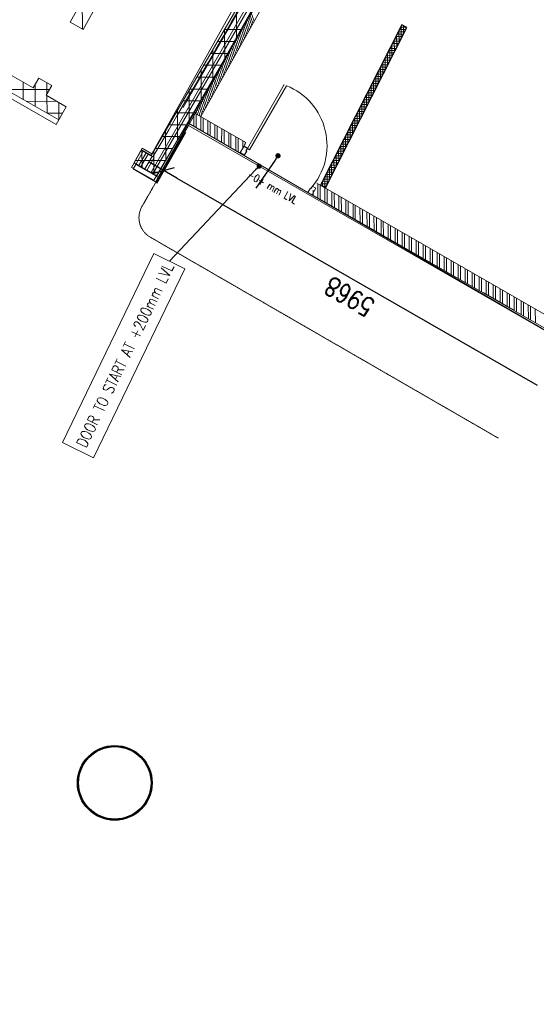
# Model space of a CAD drawing. Header units: millimetres. Extents: x 98667 to 994031, y -2704 to 533009.
# Tile 205 of 256: x 625942 to 632861, y 384505 to 397679. Entities that reach past the tile are written whole.
import ezdxf

# ---------------------------------------------------------------- set-up
doc = ezdxf.new("R2010")
doc.units = ezdxf.units.MM
for name, pattern in [('AP03000E0$0$HIDDEN', [9.525, 6.35, -3.175]), ('AP03000E0$0$HIDDENX2', [19.05, 12.7, -6.35]), ('DASHED2', [9.525, 6.35, -3.175]), ('sp00000g0$0$CENTER', [50.8, 31.75, -6.35, 6.35, -6.35])]:
    doc.linetypes.add(name, pattern=pattern)
doc.layers.add('0 COMMERCIAL RETAIL', color=7, linetype='Continuous', lineweight=0, true_color=0xff6bff)
for name, color, linetype in [('A-COL ENCLOUSER INNER', 1, 'Continuous'), ('A-COL ENCLOUSER OUTER', 6, 'Continuous'), ('ADIM', 9, 'Continuous'), ('at_Entity', 7, 'Continuous'), ('EQUPIMENT', 161, 'Continuous'), ('EX DASHED - 0.10', 8, 'DASHED2'), ('EX WALLS', 20, 'Continuous'), ('NEW DOORS', 1, 'Continuous'), ('sp00000g0$0$S-GRID', 1, 'sp00000g0$0$CENTER'), ('TBLK - Title Block', 7, 'Continuous')]:
    doc.layers.add(name, color=color, linetype=linetype)
for name, color, linetype, lineweight in [('A-WALL-FNSH', 1, 'Continuous', 15), ('A-WALL-PATT', 5, 'Continuous', 15), ('AP03000E0$0$A-FLOR-EDGE', 1, 'AP03000E0$0$HIDDENX2', 15), ('AP03000E0$0$A-WALL-FNSH', 1, 'Continuous', 15), ('AP03000W0$0$A-WALL-FNSH', 1, 'Continuous', 15), ('AP0300R00$0$I-ELEV-THIN', 2, 'Continuous', 25), ('AT-WALL FINISH', 73, 'Continuous', 9), ('WALL TILES', 127, 'Continuous', 0)]:
    doc.layers.add(name, color=color, linetype=linetype, lineweight=lineweight)
doc.layers.add('AP03000E0$0$A-Slab Edge Guide', color=55, linetype='Continuous', lineweight=15, plot=False)
doc.styles.add('HEAD$0$A-Q-CR-006$0$A-SP-00-L$0$ACAD-Skipper Package 1B$0$Standard', font='romans.shx', dxfattribs={"width": 0.8})
doc.styles.add('ROMANS', font='SIMPLEX.shx', dxfattribs={"width": 0.8})
doc.styles.add('SOM-TEXT', font='SIMPLEX.shx', dxfattribs={"width": 0.8})

msp = doc.modelspace()

# ---------------------------------------------------------------- linework, layer by layer
at = {"color": 251}
for p, q in [((631061, 397612, 0), (629971, 395465, 0)), ((631061, 397612, 0), (629971, 395465, 0)), ((631126, 397574, 0), (631061, 397612, 0)), ((631126, 397574, 0), (631061, 397612, 0)), ((630036, 395428, 0), (631126, 397574, 0)), ((630036, 395428, 0), (631126, 397574, 0)), ((629971, 395465, 0), (630036, 395428, 0)), ((629971, 395465, 0), (630036, 395428, 0))]:
    msp.add_line(p, q, dxfattribs=at)
at = {"color": 251, "linetype": 'ByBlock'}
msp.add_line((628046, 395560, 0), (627677, 395772, 0), dxfattribs=at)
at = {"color": 251, "linetype": 'ByBlock', "lineweight": -2}
for p, q in [((629383, 395830, 0), (629363, 395801, 0)), ((629383, 395830, 0), (629363, 395801, 0)), ((629125, 395694, 0), (629101, 395669, 0)), ((629125, 395694, 0), (629101, 395669, 0))]:
    msp.add_line(p, q, dxfattribs=at)
at = {"color": 251, "linetype": 'ByBlock', "const_width": 35, "elevation": 0}
for points in [[(629392, 395844, 1), (629412, 395873, 1)], [(629392, 395844, 1), (629412, 395873, 1)], [(629137, 395707, 1), (629161, 395732, 1)], [(629137, 395707, 1), (629161, 395732, 1)]]:
    msp.add_lwpolyline(points, format="xyb", close=True, dxfattribs=at)
at = {"color": 251, "lineweight": 0, "extrusion": (3.59877e-05, 5.00877e-05, 1)}
msp.add_arc((629196, 395995, 42), 862, 318.3284, 68.3369, dxfattribs=at)
msp.add_arc((629196, 395995, 42), 862, 318.3284, 68.3369, dxfattribs=at)
at = {"layer": '0 COMMERCIAL RETAIL', "color": 251}
for p, q in [((632387, 403755, 0), (628202, 396264, 0)), ((628193, 396298, 0), (633379, 393289, 0))]:
    msp.add_line(p, q, dxfattribs=at)
at = {"layer": 'A-COL ENCLOUSER INNER', "color": 251}
for radius in [494, 485]:
    msp.add_circle((627216, 387468), radius, dxfattribs=at)
at = {"layer": 'A-COL ENCLOUSER OUTER', "color": 251}
msp.add_circle((627216, 387468), 500, dxfattribs=at)
at = {"layer": 'A-WALL-FNSH', "color": 251, "linetype": 'ByBlock'}
for p, q in [((618690, 400693, 0), (626433, 396277, 0)), ((626467, 396338, 0), (626433, 396277, 0)), ((627475, 395763, 0), (627440, 395702, 0)), ((627440, 395702, 0), (627741, 395531)), ((627776, 395592), (627741, 395531))]:
    msp.add_line(p, q, dxfattribs=at)
at = {"layer": 'A-WALL-FNSH', "color": 251, "linetype": 'ByBlock', "lineweight": 0}
for p, q in [((627496, 395744, 0), (627461, 395684, 0)), ((627496, 395744, 0), (627461, 395684, 0)), ((627461, 395684, 0), (627762, 395512, 0)), ((627461, 395684, 0), (627762, 395512, 0)), ((627797, 395573, 0), (627762, 395512, 0)), ((627797, 395573, 0), (627762, 395512, 0))]:
    msp.add_line(p, q, dxfattribs=at)
at = {"layer": 'A-WALL-PATT', "color": 251, "linetype": 'Continuous', "lineweight": 20}
for p, q in [((628131, 396505, 0), (632434, 403954, 0)), ((628131, 396505, 0), (632434, 403954, 0)), ((627697, 395630, 0), (632254, 403517, 0)), ((627697, 395630, 0), (632254, 403517, 0)), ((627724, 395615, 0), (631041, 401355, 0)), ((627724, 395615, 0), (631041, 401355, 0)), ((627779, 395584, 0), (628615, 397031, 0)), ((627779, 395584, 0), (628615, 397031, 0)), ((627534, 395723, 0), (627634, 395896, 0)), ((627534, 395723, 0), (627634, 395896, 0)), ((627561, 395707, 0), (627662, 395881, 0)), ((627561, 395707, 0), (627662, 395881, 0)), ((627616, 395676, 0), (627716, 395850, 0)), ((627616, 395676, 0), (627716, 395850, 0)), ((627643, 395661, 0), (627743, 395834, 0)), ((627643, 395661, 0), (627743, 395834, 0))]:
    msp.add_line(p, q, dxfattribs=at)
at = {"layer": 'A-WALL-PATT', "color": 251, "lineweight": 0}
for p, q in [((627797, 395573, 0), (632387, 403755, 0)), ((627797, 395573, 0), (632387, 403755, 0)), ((628973, 396034, 0), (628281, 396432, 0)), ((628973, 396034, 0), (628281, 396432, 0)), ((628893, 395895, 0), (628201, 396293, 0)), ((628893, 395895, 0), (628201, 396293, 0)), ((628973, 396034, 0), (628893, 395895, 0)), ((628973, 396034, 0), (628893, 395895, 0)), ((627496, 395744, 0), (627797, 395573, 0)), ((627496, 395744, 0), (627797, 395573, 0)), ((633471, 393449, 0), (629920, 395490, 0)), ((633471, 393449, 0), (629920, 395490, 0)), ((633391, 393311, 0), (629847, 395347, 0)), ((633391, 393311, 0), (629847, 395347, 0))]:
    msp.add_line(p, q, dxfattribs=at)
at = {"layer": 'A-WALL-PATT', "color": 251, "extrusion": (-3.5204e-06, -6.35298e-06, 1)}
for p, q in [((629743, 398981, 0), (628684, 397137, 0)), ((626467, 396338, 0), (622745, 398461, 0)), ((627704, 395863, 0), (629029, 398135, 0)), ((626618, 397648, 0), (626820, 398007, 0)), ((626994, 397909, 0), (626793, 397550, 0)), ((626793, 397550, 0), (626618, 397648, 0)), ((624667, 397595, 0), (626125, 396767, 0)), ((628684, 397137, 0), (627776, 395591, 0)), ((626125, 396767, 0), (626198, 396897, 0)), ((626198, 396897, 0), (626372, 396800, 0)), ((626372, 396800, 0), (626298, 396668, 0)), ((626298, 396668, 0), (626565, 396512, 0)), ((626565, 396512, 0), (626467, 396338, 0)), ((627475, 395763, 0), (627573, 395937, 0)), ((627573, 395937, 0), (627704, 395863, 0)), ((627776, 395591, 0), (627475, 395763, 0))]:
    msp.add_line(p, q, dxfattribs=at)
at = {"layer": 'A-WALL-PATT', "color": 251, "linetype": 'Continuous', "extrusion": (6.63288e-08, 1.183e-07, 1)}
for p, q in [((626782, 397556, 0), (626781, 397938, 0)), ((628846, 397419, 0), (628845, 397819, 0)), ((626623, 397645, 0), (626623, 397656, 0)), ((628686, 397546, 0), (628919, 397546, 0)), ((628688, 397144, 0), (628687, 397548, 0)), ((628593, 397387, 0), (628828, 397387, 0)), ((628500, 397228, 0), (628737, 397228, 0)), ((628530, 396875, 0), (628529, 397277, 0)), ((628372, 396606, 0), (628371, 397006, 0)), ((628408, 397069, 0), (628644, 397069, 0)), ((625991, 396609, 0), (625990, 396843, 0)), ((626150, 396519, 0), (626149, 396811, 0)), ((626308, 396686, 0), (626308, 396836, 0)), ((628315, 396910, 0), (628551, 396910, 0)), ((625755, 396744, 0), (626342, 396746, 0)), ((628214, 396337, 0), (628213, 396735, 0)), ((628222, 396751, 0), (628458, 396751, 0)), ((626032, 396586, 0), (626437, 396587, 0)), ((626309, 396428, 0), (626308, 396662, 0)), ((626468, 396339, 0), (626467, 396569, 0)), ((628129, 396592, 0), (628364, 396592, 0)), ((626309, 396428, 0), (626518, 396429, 0)), ((628037, 396433, 0), (628271, 396433, 0)), ((628056, 396069, 0), (628055, 396464, 0)), ((627898, 395800, 0), (627897, 396194, 0)), ((627944, 396274, 0), (628177, 396274, 0)), ((627851, 396115, 0), (628084, 396115, 0)), ((627581, 395702, 0), (627580, 395933, 0)), ((627740, 395612, 0), (627739, 395923, 0)), ((627759, 395956, 0), (627990, 395956, 0)), ((627494, 395796, 0), (627897, 395797, 0)), ((627694, 395638, 0), (627803, 395638, 0))]:
    msp.add_line(p, q, dxfattribs=at)
at = {"layer": 'A-WALL-PATT', "color": 251, "linetype": 'Continuous'}
for p, q in [((631065, 397609, 0), (631059, 397609, 0)), ((631065, 397609, 0), (631059, 397609, 0)), ((630991, 397308, 0), (630990, 397473, 0)), ((630991, 397308, 0), (630990, 397473, 0)), ((631080, 397484, 0), (630996, 397484, 0)), ((631080, 397484, 0), (630996, 397484, 0)), ((631096, 397516, 0), (631012, 397515, 0)), ((631096, 397516, 0), (631012, 397515, 0)), ((631022, 397369, 0), (631021, 397534, 0)), ((631022, 397369, 0), (631021, 397534, 0)), ((631112, 397547, 0), (631027, 397547, 0)), ((631112, 397547, 0), (631027, 397547, 0)), ((631119, 397578, 0), (631043, 397578, 0)), ((631119, 397578, 0), (631043, 397578, 0)), ((631053, 397431, 0), (631052, 397596, 0)), ((631053, 397431, 0), (631052, 397596, 0)), ((631084, 397492, 0), (631084, 397599, 0)), ((631084, 397492, 0), (631084, 397599, 0)), ((631115, 397553, 0), (631115, 397581, 0)), ((631115, 397553, 0), (631115, 397581, 0)), ((630928, 397186, 0), (630928, 397351, 0)), ((630928, 397186, 0), (630928, 397351, 0)), ((631016, 397359, 0), (630932, 397359, 0)), ((631016, 397359, 0), (630932, 397359, 0)), ((631032, 397390, 0), (630948, 397390, 0)), ((631032, 397390, 0), (630948, 397390, 0)), ((630960, 397247, 0), (630959, 397412, 0)), ((630960, 397247, 0), (630959, 397412, 0)), ((631048, 397422, 0), (630964, 397421, 0)), ((631048, 397422, 0), (630964, 397421, 0)), ((631064, 397453, 0), (630980, 397453, 0)), ((631064, 397453, 0), (630980, 397453, 0)), ((630866, 397063, 0), (630866, 397228, 0)), ((630866, 397063, 0), (630866, 397228, 0)), ((630953, 397234, 0), (630869, 397234, 0)), ((630953, 397234, 0), (630869, 397234, 0)), ((630969, 397265, 0), (630885, 397265, 0)), ((630969, 397265, 0), (630885, 397265, 0)), ((630897, 397124, 0), (630897, 397289, 0)), ((630897, 397124, 0), (630897, 397289, 0)), ((630985, 397296, 0), (630900, 397296, 0)), ((630985, 397296, 0), (630900, 397296, 0)), ((631001, 397328, 0), (630916, 397327, 0)), ((631001, 397328, 0), (630916, 397327, 0)), ((630873, 397077, 0), (630789, 397077, 0)), ((630873, 397077, 0), (630789, 397077, 0)), ((630804, 396941, 0), (630804, 397106, 0)), ((630804, 396941, 0), (630804, 397106, 0)), ((630889, 397109, 0), (630805, 397108, 0)), ((630889, 397109, 0), (630805, 397108, 0)), ((630905, 397140, 0), (630821, 397140, 0)), ((630905, 397140, 0), (630821, 397140, 0)), ((630835, 397002, 0), (630835, 397167, 0)), ((630835, 397002, 0), (630835, 397167, 0)), ((630921, 397171, 0), (630837, 397171, 0)), ((630921, 397171, 0), (630837, 397171, 0)), ((630937, 397203, 0), (630853, 397202, 0)), ((630937, 397203, 0), (630853, 397202, 0)), ((630810, 396952, 0), (630726, 396952, 0)), ((630810, 396952, 0), (630726, 396952, 0)), ((630742, 396818, 0), (630742, 396983, 0)), ((630826, 396983, 0), (630742, 396983, 0)), ((630742, 396818, 0), (630742, 396983, 0)), ((630826, 396983, 0), (630742, 396983, 0)), ((630842, 397015, 0), (630758, 397015, 0)), ((630842, 397015, 0), (630758, 397015, 0)), ((630858, 397046, 0), (630773, 397046, 0)), ((630858, 397046, 0), (630773, 397046, 0)), ((630773, 396879, 0), (630773, 397044, 0)), ((630773, 396879, 0), (630773, 397044, 0)), ((630746, 396827, 0), (630662, 396827, 0)), ((630746, 396827, 0), (630662, 396827, 0)), ((630762, 396858, 0), (630678, 396858, 0)), ((630762, 396858, 0), (630678, 396858, 0)), ((630680, 396696, 0), (630679, 396861, 0)), ((630680, 396696, 0), (630679, 396861, 0)), ((630778, 396890, 0), (630694, 396889, 0)), ((630778, 396890, 0), (630694, 396889, 0)), ((630711, 396757, 0), (630710, 396922, 0)), ((630711, 396757, 0), (630710, 396922, 0)), ((630794, 396921, 0), (630710, 396921, 0)), ((630794, 396921, 0), (630710, 396921, 0)), ((630683, 396702, 0), (630599, 396702, 0)), ((630683, 396702, 0), (630599, 396702, 0)), ((630699, 396733, 0), (630615, 396733, 0)), ((630699, 396733, 0), (630615, 396733, 0)), ((630618, 396573, 0), (630617, 396738, 0)), ((630618, 396573, 0), (630617, 396738, 0)), ((630715, 396764, 0), (630630, 396764, 0)), ((630715, 396764, 0), (630630, 396764, 0)), ((630731, 396796, 0), (630646, 396795, 0)), ((630731, 396796, 0), (630646, 396795, 0)), ((630649, 396635, 0), (630648, 396799, 0)), ((630649, 396635, 0), (630648, 396799, 0)), ((630524, 396390, 0), (630524, 396554, 0)), ((630524, 396390, 0), (630524, 396554, 0)), ((630619, 396577, 0), (630535, 396576, 0)), ((630619, 396577, 0), (630535, 396576, 0)), ((630635, 396608, 0), (630551, 396608, 0)), ((630635, 396608, 0), (630551, 396608, 0)), ((630556, 396451, 0), (630555, 396616, 0)), ((630556, 396451, 0), (630555, 396616, 0)), ((630651, 396639, 0), (630567, 396639, 0)), ((630651, 396639, 0), (630567, 396639, 0)), ((630667, 396671, 0), (630583, 396670, 0)), ((630667, 396671, 0), (630583, 396670, 0)), ((630587, 396512, 0), (630586, 396677, 0)), ((630587, 396512, 0), (630586, 396677, 0)), ((628273, 396252, 0), (628273, 396421, 0)), ((628273, 396252, 0), (628273, 396421, 0)), ((628304, 396234, 0), (628304, 396419, 0)), ((628304, 396234, 0), (628304, 396419, 0)), ((630540, 396420, 0), (630456, 396420, 0)), ((630540, 396420, 0), (630456, 396420, 0)), ((630462, 396267, 0), (630462, 396432, 0)), ((630462, 396267, 0), (630462, 396432, 0)), ((630556, 396451, 0), (630472, 396451, 0)), ((630556, 396451, 0), (630472, 396451, 0)), ((630572, 396483, 0), (630488, 396483, 0)), ((630572, 396483, 0), (630488, 396483, 0)), ((630493, 396328, 0), (630493, 396493, 0)), ((630493, 396328, 0), (630493, 396493, 0)), ((630588, 396514, 0), (630503, 396514, 0)), ((630588, 396514, 0), (630503, 396514, 0)), ((630604, 396545, 0), (630519, 396545, 0)), ((630604, 396545, 0), (630519, 396545, 0)), ((628210, 396288, 0), (628210, 396310, 0)), ((628210, 396288, 0), (628210, 396310, 0)), ((628366, 396198, 0), (628366, 396383, 0)), ((628366, 396198, 0), (628366, 396383, 0)), ((628398, 396180, 0), (628398, 396365, 0)), ((628398, 396180, 0), (628398, 396365, 0)), ((628460, 396144, 0), (628460, 396329, 0)), ((628460, 396144, 0), (628460, 396329, 0)), ((628491, 396126, 0), (628491, 396311, 0)), ((628491, 396126, 0), (628491, 396311, 0)), ((630477, 396295, 0), (630392, 396295, 0)), ((630477, 396295, 0), (630392, 396295, 0)), ((630400, 396145, 0), (630400, 396309, 0)), ((630400, 396145, 0), (630400, 396309, 0)), ((630492, 396326, 0), (630408, 396326, 0)), ((630492, 396326, 0), (630408, 396326, 0)), ((630508, 396358, 0), (630424, 396357, 0)), ((630508, 396358, 0), (630424, 396357, 0)), ((630431, 396206, 0), (630431, 396371, 0)), ((630431, 396206, 0), (630431, 396371, 0)), ((630524, 396389, 0), (630440, 396389, 0)), ((630524, 396389, 0), (630440, 396389, 0)), ((628554, 396090, 0), (628554, 396275, 0)), ((628554, 396090, 0), (628554, 396275, 0)), ((628585, 396073, 0), (628585, 396257, 0)), ((628585, 396073, 0), (628585, 396257, 0)), ((628647, 396037, 0), (628648, 396221, 0)), ((628647, 396037, 0), (628648, 396221, 0)), ((628679, 396019, 0), (628679, 396203, 0)), ((628679, 396019, 0), (628679, 396203, 0)), ((628741, 395983, 0), (628741, 396167, 0)), ((628741, 395983, 0), (628741, 396167, 0)), ((630413, 396170, 0), (630329, 396170, 0)), ((630413, 396170, 0), (630329, 396170, 0)), ((630338, 396022, 0), (630338, 396187, 0)), ((630338, 396022, 0), (630338, 396187, 0)), ((630429, 396201, 0), (630345, 396201, 0)), ((630429, 396201, 0), (630345, 396201, 0)), ((630445, 396232, 0), (630361, 396232, 0)), ((630445, 396232, 0), (630361, 396232, 0)), ((630369, 396083, 0), (630369, 396248, 0)), ((630369, 396083, 0), (630369, 396248, 0)), ((630461, 396264, 0), (630376, 396263, 0)), ((630461, 396264, 0), (630376, 396263, 0)), ((628772, 395965, 0), (628772, 396149, 0)), ((628772, 395965, 0), (628772, 396149, 0)), ((628835, 395929, 0), (628835, 396113, 0)), ((628835, 395929, 0), (628835, 396113, 0)), ((628866, 395911, 0), (628866, 396095, 0)), ((628866, 395911, 0), (628866, 396095, 0)), ((628929, 395957, 0), (628929, 396059, 0)), ((628929, 395957, 0), (628929, 396059, 0)), ((628960, 396011, 0), (628960, 396042, 0)), ((628960, 396011, 0), (628960, 396042, 0)), ((630349, 396045, 0), (630265, 396044, 0)), ((630349, 396045, 0), (630265, 396044, 0)), ((630276, 395900, 0), (630275, 396064, 0)), ((630276, 395900, 0), (630275, 396064, 0)), ((630365, 396076, 0), (630281, 396076, 0)), ((630365, 396076, 0), (630281, 396076, 0)), ((630381, 396107, 0), (630297, 396107, 0)), ((630381, 396107, 0), (630297, 396107, 0)), ((630307, 395961, 0), (630306, 396126, 0)), ((630307, 395961, 0), (630306, 396126, 0)), ((630397, 396139, 0), (630313, 396138, 0)), ((630397, 396139, 0), (630313, 396138, 0)), ((630270, 395888, 0), (630186, 395888, 0)), ((630270, 395888, 0), (630186, 395888, 0)), ((630286, 395919, 0), (630202, 395919, 0)), ((630286, 395919, 0), (630202, 395919, 0)), ((630214, 395777, 0), (630213, 395942, 0)), ((630214, 395777, 0), (630213, 395942, 0)), ((630302, 395951, 0), (630218, 395951, 0)), ((630302, 395951, 0), (630218, 395951, 0)), ((630318, 395982, 0), (630233, 395982, 0)), ((630318, 395982, 0), (630233, 395982, 0)), ((630245, 395838, 0), (630244, 396003, 0)), ((630245, 395838, 0), (630244, 396003, 0)), ((630334, 396013, 0), (630249, 396013, 0)), ((630334, 396013, 0), (630249, 396013, 0)), ((630120, 395593, 0), (630120, 395758, 0)), ((630120, 395593, 0), (630120, 395758, 0)), ((630207, 395763, 0), (630122, 395763, 0)), ((630207, 395763, 0), (630122, 395763, 0)), ((630222, 395794, 0), (630138, 395794, 0)), ((630222, 395794, 0), (630138, 395794, 0)), ((630152, 395655, 0), (630151, 395819, 0)), ((630152, 395655, 0), (630151, 395819, 0)), ((630238, 395826, 0), (630154, 395825, 0)), ((630238, 395826, 0), (630154, 395825, 0)), ((630254, 395857, 0), (630170, 395857, 0)), ((630254, 395857, 0), (630170, 395857, 0)), ((630183, 395716, 0), (630182, 395881, 0)), ((630183, 395716, 0), (630182, 395881, 0)), ((630058, 395471, 0), (630058, 395636, 0)), ((630058, 395471, 0), (630058, 395636, 0)), ((630143, 395638, 0), (630059, 395638, 0)), ((630143, 395638, 0), (630059, 395638, 0)), ((630159, 395669, 0), (630075, 395669, 0)), ((630159, 395669, 0), (630075, 395669, 0)), ((630089, 395532, 0), (630089, 395697, 0)), ((630089, 395532, 0), (630089, 395697, 0)), ((630175, 395700, 0), (630091, 395700, 0)), ((630175, 395700, 0), (630091, 395700, 0)), ((630191, 395732, 0), (630106, 395731, 0)), ((630191, 395732, 0), (630106, 395731, 0)), ((630080, 395513, 0), (629995, 395512, 0)), ((630080, 395513, 0), (629995, 395512, 0)), ((629996, 395451, 0), (629996, 395513, 0)), ((629996, 395451, 0), (629996, 395513, 0)), ((630095, 395544, 0), (630011, 395544, 0)), ((630095, 395544, 0), (630011, 395544, 0)), ((630111, 395575, 0), (630027, 395575, 0)), ((630111, 395575, 0), (630027, 395575, 0)), ((630027, 395433, 0), (630027, 395574, 0)), ((630027, 395433, 0), (630027, 395574, 0)), ((630127, 395606, 0), (630043, 395606, 0)), ((630127, 395606, 0), (630043, 395606, 0)), ((629874, 395332, 0), (629874, 395399, 0)), ((629874, 395332, 0), (629874, 395399, 0)), ((629937, 395296, 0), (629936, 395481, 0)), ((629937, 395296, 0), (629936, 395481, 0)), ((629968, 395278, 0), (629967, 395463, 0)), ((629968, 395278, 0), (629967, 395463, 0)), ((630064, 395481, 0), (629979, 395481, 0)), ((630064, 395481, 0), (629979, 395481, 0)), ((630048, 395450, 0), (629998, 395450, 0)), ((630048, 395450, 0), (629998, 395450, 0)), ((630030, 395242, 0), (630030, 395427, 0)), ((630030, 395242, 0), (630030, 395427, 0)), ((630062, 395224, 0), (630061, 395409, 0)), ((630062, 395224, 0), (630061, 395409, 0)), ((630124, 395188, 0), (630124, 395373, 0)), ((630124, 395188, 0), (630124, 395373, 0)), ((630156, 395170, 0), (630155, 395355, 0)), ((630156, 395170, 0), (630155, 395355, 0)), ((630218, 395134, 0), (630218, 395319, 0)), ((630218, 395134, 0), (630218, 395319, 0)), ((630250, 395116, 0), (630249, 395301, 0)), ((630250, 395116, 0), (630249, 395301, 0)), ((630312, 395080, 0), (630312, 395265, 0)), ((630312, 395080, 0), (630312, 395265, 0)), ((630343, 395062, 0), (630343, 395247, 0)), ((630343, 395062, 0), (630343, 395247, 0)), ((630406, 395026, 0), (630406, 395211, 0)), ((630406, 395026, 0), (630406, 395211, 0)), ((630437, 395008, 0), (630437, 395193, 0)), ((630437, 395008, 0), (630437, 395193, 0)), ((630500, 394972, 0), (630499, 395157, 0)), ((630500, 394972, 0), (630499, 395157, 0)), ((630531, 394954, 0), (630531, 395139, 0)), ((630531, 394954, 0), (630531, 395139, 0)), ((630594, 394918, 0), (630593, 395103, 0)), ((630594, 394918, 0), (630593, 395103, 0)), ((630625, 394900, 0), (630625, 395085, 0)), ((630625, 394900, 0), (630625, 395085, 0)), ((630688, 394864, 0), (630687, 395049, 0)), ((630688, 394864, 0), (630687, 395049, 0)), ((630719, 394846, 0), (630719, 395031, 0)), ((630719, 394846, 0), (630719, 395031, 0)), ((630782, 394810, 0), (630781, 394995, 0)), ((630782, 394810, 0), (630781, 394995, 0)), ((630813, 394792, 0), (630812, 394977, 0)), ((630813, 394792, 0), (630812, 394977, 0)), ((630876, 394756, 0), (630875, 394941, 0)), ((630876, 394756, 0), (630875, 394941, 0)), ((630907, 394738, 0), (630906, 394923, 0)), ((630907, 394738, 0), (630906, 394923, 0)), ((630969, 394702, 0), (630969, 394887, 0)), ((630969, 394702, 0), (630969, 394887, 0)), ((631001, 394684, 0), (631000, 394869, 0)), ((631001, 394684, 0), (631000, 394869, 0)), ((631063, 394648, 0), (631063, 394833, 0)), ((631063, 394648, 0), (631063, 394833, 0)), ((631095, 394630, 0), (631094, 394815, 0)), ((631095, 394630, 0), (631094, 394815, 0)), ((631157, 394594, 0), (631157, 394779, 0)), ((631157, 394594, 0), (631157, 394779, 0)), ((631189, 394576, 0), (631188, 394761, 0)), ((631189, 394576, 0), (631188, 394761, 0)), ((631251, 394540, 0), (631251, 394725, 0)), ((631251, 394540, 0), (631251, 394725, 0)), ((631282, 394522, 0), (631282, 394707, 0)), ((631282, 394522, 0), (631282, 394707, 0)), ((631345, 394486, 0), (631345, 394671, 0)), ((631345, 394486, 0), (631345, 394671, 0)), ((631376, 394468, 0), (631376, 394653, 0)), ((631376, 394468, 0), (631376, 394653, 0)), ((631439, 394432, 0), (631438, 394617, 0)), ((631439, 394432, 0), (631438, 394617, 0)), ((631470, 394414, 0), (631470, 394599, 0)), ((631470, 394414, 0), (631470, 394599, 0)), ((631533, 394378, 0), (631532, 394563, 0)), ((631533, 394378, 0), (631532, 394563, 0)), ((631564, 394360, 0), (631564, 394545, 0)), ((631564, 394360, 0), (631564, 394545, 0)), ((631627, 394324, 0), (631626, 394509, 0)), ((631627, 394324, 0), (631626, 394509, 0)), ((631658, 394307, 0), (631658, 394491, 0)), ((631658, 394307, 0), (631658, 394491, 0)), ((631721, 394271, 0), (631720, 394455, 0)), ((631721, 394271, 0), (631720, 394455, 0)), ((631752, 394253, 0), (631751, 394437, 0)), ((631752, 394253, 0), (631751, 394437, 0)), ((631815, 394217, 0), (631814, 394401, 0)), ((631815, 394217, 0), (631814, 394401, 0)), ((631846, 394199, 0), (631845, 394383, 0)), ((631846, 394199, 0), (631845, 394383, 0)), ((631908, 394163, 0), (631908, 394347, 0)), ((631908, 394163, 0), (631908, 394347, 0)), ((631940, 394145, 0), (631939, 394329, 0)), ((631940, 394145, 0), (631939, 394329, 0)), ((632002, 394109, 0), (632002, 394293, 0)), ((632002, 394109, 0), (632002, 394293, 0)), ((632034, 394091, 0), (632033, 394275, 0)), ((632034, 394091, 0), (632033, 394275, 0)), ((632096, 394055, 0), (632096, 394240, 0)), ((632096, 394055, 0), (632096, 394240, 0)), ((632128, 394037, 0), (632127, 394222, 0)), ((632128, 394037, 0), (632127, 394222, 0)), ((632190, 394001, 0), (632190, 394186, 0)), ((632190, 394001, 0), (632190, 394186, 0)), ((632222, 393983, 0), (632221, 394168, 0)), ((632222, 393983, 0), (632221, 394168, 0)), ((632284, 393947, 0), (632284, 394132, 0)), ((632284, 393947, 0), (632284, 394132, 0)), ((632315, 393929, 0), (632315, 394114, 0)), ((632315, 393929, 0), (632315, 394114, 0)), ((632378, 393893, 0), (632377, 394078, 0)), ((632378, 393893, 0), (632377, 394078, 0)), ((632409, 393875, 0), (632409, 394060, 0)), ((632409, 393875, 0), (632409, 394060, 0)), ((632472, 393839, 0), (632471, 394024, 0)), ((632472, 393839, 0), (632471, 394024, 0)), ((632503, 393821, 0), (632503, 394006, 0)), ((632503, 393821, 0), (632503, 394006, 0)), ((632566, 393785, 0), (632565, 393970, 0)), ((632566, 393785, 0), (632565, 393970, 0)), ((632597, 393767, 0), (632597, 393952, 0)), ((632597, 393767, 0), (632597, 393952, 0)), ((632660, 393731, 0), (632659, 393916, 0)), ((632660, 393731, 0), (632659, 393916, 0)), ((632691, 393713, 0), (632690, 393898, 0)), ((632691, 393713, 0), (632690, 393898, 0)), ((632754, 393677, 0), (632753, 393862, 0)), ((632754, 393677, 0), (632753, 393862, 0)), ((632785, 393659, 0), (632784, 393844, 0)), ((632785, 393659, 0), (632784, 393844, 0)), ((632848, 393623, 0), (632847, 393808, 0)), ((632848, 393623, 0), (632847, 393808, 0))]:
    msp.add_line(p, q, dxfattribs=at)
at = {"layer": 'ADIM', "color": 251, "linetype": 'ByBlock'}
msp.add_line((628009, 395697, 0), (627736, 395623, 0), dxfattribs=at)
at = {"layer": 'AP03000E0$0$A-FLOR-EDGE', "color": 251, "linetype": 'AP03000E0$0$HIDDEN'}
msp.add_arc((459073, 495000), 179716, 311, 11.47253, dxfattribs=at)
at = {"layer": 'AP03000E0$0$A-Slab Edge Guide', "color": 251, "linetype": 'AP03000E0$0$HIDDEN'}
msp.add_arc((459073, 495000), 180466, 311, 11.42421, dxfattribs=at)
at = {"layer": 'AP03000E0$0$A-WALL-FNSH', "color": 251, "linetype": 'AP03000E0$0$HIDDEN'}
for radius, end in [(179861, 11.46315), (179866, 11.46283)]:
    msp.add_arc((459073, 495000), radius, 311, end, dxfattribs=at)
at = {"layer": 'AP03000W0$0$A-WALL-FNSH', "color": 251, "lineweight": 0, "extrusion": (3.94922e-07, 7.77907e-07, -1)}
for p, q in [((628832, 397883, 0), (627714, 395885, 0)), ((628832, 397883, 0), (627714, 395885, 0)), ((627470, 395759, 0), (627584, 395959, 0)), ((627470, 395759, 0), (627584, 395959, 0)), ((627714, 395885, 0), (627584, 395959, 0)), ((627714, 395885, 0), (627584, 395959, 0))]:
    msp.add_line(p, q, dxfattribs=at)
at = {"layer": 'AP0300R00$0$I-ELEV-THIN', "color": 251, "lineweight": 0}
for p, q in [((627879, 395700, 0), (628202, 396264, 0)), ((627879, 395700, 0), (628202, 396264, 0)), ((627879, 395700, 0), (628202, 396264, 0)), ((627879, 395700, 0), (628202, 396264, 0)), ((628202, 396264, 0), (633379, 393289, 0)), ((628202, 396264, 0), (633379, 393289, 0)), ((628202, 396264, 0), (633379, 393289, 0)), ((628202, 396264, 0), (633379, 393289, 0))]:
    msp.add_line(p, q, dxfattribs=at)
at = {"layer": 'AT-WALL FINISH', "color": 251, "lineweight": 0}
msp.add_line((632552, 393797, 0), (632150, 394028, 0), dxfattribs=at)
msp.add_line((632552, 393797, 0), (632150, 394028, 0), dxfattribs=at)
at = {"layer": 'EQUPIMENT', "color": 251}
msp.add_line((629363, 395801, 0), (629103, 395425, 0), dxfattribs=at)
msp.add_line((629363, 395801, 0), (629103, 395425, 0), dxfattribs=at)
at = {"layer": 'EX DASHED - 0.10', "color": 251, "lineweight": 0}
msp.add_line((627580, 395180, 0), (627879, 395700, 0), dxfattribs=at)
msp.add_line((627580, 395180, 0), (627879, 395700, 0), dxfattribs=at)
msp.add_line((627580, 395180, 0), (627879, 395700, 0), dxfattribs=at)
at = {"layer": 'EX DASHED - 0.10', "color": 251, "lineweight": 0, "ltscale": 0.1}
msp.add_line((632356, 392078, 0), (627690, 394770, 0), dxfattribs=at)
at = {"layer": 'EX DASHED - 0.10', "color": 251, "lineweight": 0}
msp.add_arc((627840, 395030, 0), 300, 150.1158, 195.1158, dxfattribs=at)
msp.add_arc((627840, 395030, 0), 300, 150.1158, 195.1158, dxfattribs=at)
msp.add_arc((627840, 395030, 0), 300, 150.1158, 195.1158, dxfattribs=at)
msp.add_arc((627840, 395030, 0), 300, 150.1158, 195.1158, dxfattribs=at)
at = {"layer": 'EX DASHED - 0.10', "color": 251, "lineweight": 0, "ltscale": 0.1}
msp.add_arc((627840, 395030, 0), 300, 195.1158, 240.1158, dxfattribs=at)
msp.add_arc((627840, 395030, 0), 300, 195.1158, 240.1158, dxfattribs=at)
msp.add_arc((627840, 395030, 0), 300, 195.1158, 240.1158, dxfattribs=at)
msp.add_arc((627840, 395030, 0), 300, 195.1158, 240.1158, dxfattribs=at)
at = {"layer": 'EX WALLS', "color": 251, "lineweight": 0}
for p, q in [((632484, 403928, 0), (627797, 395573, 0)), ((632484, 403928, 0), (627797, 395573, 0)), ((632428, 403623, 0), (628366, 396383, 0)), ((632428, 403623, 0), (628366, 396383, 0)), ((627725, 395844, 0), (627595, 395918, 0)), ((627725, 395844, 0), (627595, 395918, 0)), ((627797, 395573, 0), (627496, 395744, 0)), ((627797, 395573, 0), (627496, 395744, 0)), ((629101, 395669, 0), (627948, 394448, 0)), ((629101, 395669, 0), (627948, 394448, 0)), ((626516, 392021, 0), (627740, 394549, 0)), ((626516, 392021, 0), (627740, 394549, 0)), ((627740, 394549, 0), (628156, 394348, 0)), ((627740, 394549, 0), (628156, 394348, 0)), ((628156, 394348, 0), (626932, 391819, 0)), ((628156, 394348, 0), (626932, 391819, 0)), ((632552, 393797, 0), (632150, 394028, 0)), ((632552, 393797, 0), (632150, 394028, 0)), ((626932, 391819, 0), (626516, 392021, 0)), ((626932, 391819, 0), (626516, 392021, 0))]:
    msp.add_line(p, q, dxfattribs=at)
at = {"layer": 'EX WALLS', "color": 251, "lineweight": 0, "extrusion": (3.94922e-07, 7.77907e-07, -1)}
msp.add_line((627496, 395744, 0), (627595, 395918, 0), dxfattribs=at)
msp.add_line((627496, 395744, 0), (627595, 395918, 0), dxfattribs=at)
at = {"layer": 'EX WALLS', "color": 251, "lineweight": 0}
msp.add_arc((456314, 497407, 0), 199240, 329.35296, 331.27639, dxfattribs=at)
msp.add_arc((456314, 497407, 0), 199240, 329.35296, 331.27639, dxfattribs=at)
at = {"layer": 'NEW DOORS', "color": 251, "lineweight": 0, "extrusion": (3.03794e-05, -5.90202e-06, 1)}
for p, q in [((628991, 395955, 0), (629484, 396813, 0)), ((628991, 395955, 0), (629484, 396813, 0)), ((629514, 396796, 0), (629021, 395937, 0)), ((629514, 396796, 0), (629021, 395937, 0)), ((628943, 395982, 0), (628893, 395895, 0)), ((628943, 395982, 0), (628893, 395895, 0)), ((628893, 395895, 0), (628950, 395863, 0)), ((628893, 395895, 0), (628950, 395863, 0)), ((628991, 395955, 0), (628943, 395982, 0)), ((628991, 395955, 0), (628943, 395982, 0)), ((628950, 395863, 0), (628982, 395919, 0)), ((628950, 395863, 0), (628982, 395919, 0)), ((628973, 395924, 0), (628991, 395955, 0)), ((628973, 395924, 0), (628991, 395955, 0)), ((628982, 395919, 0), (628973, 395924, 0)), ((628982, 395919, 0), (628973, 395924, 0)), ((629021, 395937, 0), (628991, 395955, 0)), ((629021, 395937, 0), (628991, 395955, 0))]:
    msp.add_line(p, q, dxfattribs=at)
at = {"layer": 'NEW DOORS', "color": 251, "lineweight": 0, "extrusion": (1.9024e-05, -1.09323e-05, 1)}
for p, q in [((628947, 395989, 0), (628897, 395902, 0)), ((628947, 395989, 0), (628897, 395902, 0)), ((628897, 395902, 0), (628954, 395870, 0)), ((628897, 395902, 0), (628954, 395870, 0)), ((628995, 395961, 0), (628947, 395989, 0)), ((628995, 395961, 0), (628947, 395989, 0)), ((628954, 395870, 0), (628986, 395926, 0)), ((628954, 395870, 0), (628986, 395926, 0)), ((628977, 395931, 0), (628995, 395961, 0)), ((628977, 395931, 0), (628995, 395961, 0)), ((628986, 395926, 0), (628977, 395931, 0)), ((628986, 395926, 0), (628977, 395931, 0))]:
    msp.add_line(p, q, dxfattribs=at)
at = {"layer": 'NEW DOORS', "color": 251, "lineweight": 0, "extrusion": (-9.56357e-06, 1.70515e-05, 1)}
for p, q in [((629803, 395368, 0), (629835, 395425, 0)), ((629803, 395368, 0), (629835, 395425, 0)), ((629859, 395336, 0), (629803, 395368, 0)), ((629859, 395336, 0), (629803, 395368, 0)), ((629835, 395425, 0), (629844, 395420, 0)), ((629835, 395425, 0), (629844, 395420, 0)), ((629844, 395420, 0), (629861, 395450, 0)), ((629844, 395420, 0), (629861, 395450, 0)), ((629909, 395423, 0), (629859, 395336, 0)), ((629909, 395423, 0), (629859, 395336, 0)), ((629861, 395450, 0), (629909, 395423, 0)), ((629861, 395450, 0), (629909, 395423, 0))]:
    msp.add_line(p, q, dxfattribs=at)
at = {"layer": 'sp00000g0$0$S-GRID', "color": 251}
msp.add_arc((459073, 495000), 180466, 310.99999, 11.42421, dxfattribs=at)
at = {"layer": 'TBLK - Title Block', "color": 251}
for p, q in [((628165, 396170, 0), (627773, 395486, 0)), ((628046, 395560, 0), (632874, 392788, 0))]:
    msp.add_line(p, q, dxfattribs=at)
at = {"layer": 'WALL TILES', "color": 251, "linetype": 'Continuous', "lineweight": 20}
for p, q in [((629066, 397631, 0), (629022, 397757, 0)), ((629082, 397660, 0), (629038, 397786, 0)), ((628984, 397485, 0), (628940, 397611, 0)), ((629001, 397514, 0), (628957, 397640, 0)), ((629017, 397543, 0), (628973, 397670, 0)), ((629033, 397573, 0), (628989, 397699, 0)), ((629050, 397602, 0), (629006, 397728, 0)), ((628919, 397369, 0), (628875, 397495, 0)), ((628935, 397398, 0), (628891, 397524, 0)), ((628952, 397427, 0), (628908, 397553, 0)), ((628968, 397456, 0), (628924, 397582, 0)), ((628837, 397223, 0), (628793, 397349, 0)), ((628854, 397252, 0), (628810, 397378, 0)), ((628870, 397281, 0), (628826, 397407, 0)), ((628886, 397310, 0), (628842, 397437, 0)), ((628903, 397340, 0), (628859, 397466, 0)), ((628772, 397106, 0), (628728, 397233, 0)), ((628788, 397136, 0), (628744, 397262, 0)), ((628804, 397165, 0), (628761, 397291, 0)), ((628821, 397194, 0), (628777, 397320, 0)), ((628690, 396961, 0), (628646, 397087, 0)), ((628706, 396990, 0), (628663, 397116, 0)), ((628723, 397019, 0), (628679, 397145, 0)), ((628739, 397048, 0), (628695, 397174, 0)), ((628755, 397077, 0), (628712, 397204, 0)), ((628608, 396815, 0), (628564, 396941, 0)), ((628625, 396844, 0), (628581, 396971, 0)), ((628641, 396873, 0), (628597, 397000, 0)), ((628657, 396903, 0), (628614, 397029, 0)), ((628674, 396932, 0), (628630, 397058, 0)), ((628543, 396699, 0), (628499, 396825, 0)), ((628559, 396728, 0), (628515, 396854, 0)), ((628576, 396757, 0), (628532, 396883, 0)), ((628592, 396786, 0), (628548, 396912, 0)), ((628461, 396553, 0), (628417, 396679, 0)), ((628478, 396582, 0), (628434, 396708, 0)), ((628494, 396611, 0), (628450, 396737, 0)), ((628510, 396640, 0), (628466, 396767, 0)), ((628527, 396670, 0), (628483, 396796, 0)), ((628396, 396436, 0), (628352, 396563, 0)), ((628412, 396466, 0), (628368, 396592, 0)), ((628429, 396495, 0), (628385, 396621, 0)), ((628445, 396524, 0), (628401, 396650, 0)), ((628294, 396424, 0), (628287, 396446, 0)), ((628327, 396406, 0), (628303, 396475, 0)), ((628360, 396387, 0), (628319, 396504, 0)), ((628380, 396407, 0), (628336, 396534, 0))]:
    msp.add_line(p, q, dxfattribs=at)

# ---------------------------------------------------------------- texts
at = {"layer": 'at_Entity', "color": 251, "style": 'HEAD$0$A-Q-CR-006$0$A-SP-00-L$0$ACAD-Skipper Package 1B$0$Standard', "width": 0.8}
msp.add_text('-0+ mm LVL', height=100, rotation=330.5032, dxfattribs=at).set_placement((628983, 395575, 0))
msp.add_text('-0+ mm LVL', height=100, rotation=330.5032, dxfattribs=at).set_placement((628983, 395575, 0))
at = {"layer": 'EX WALLS', "color": 251, "style": 'SOM-TEXT', "width": 0.8}
msp.add_text('DOOR TO START AT +200mm LVL', height=150, rotation=64.1629, dxfattribs=at).set_placement((626830, 391939, 0))
msp.add_text('DOOR TO START AT +200mm LVL', height=150, rotation=64.1629, dxfattribs=at).set_placement((626830, 391939, 0))
at = {"layer": 'TBLK - Title Block', "color": 251, "style": 'ROMANS', "width": 0.8}
msp.add_text('5968', height=250, rotation=150.1333, dxfattribs=at).set_placement((630716, 393912, 0))

doc.saveas('drawing.dxf')
